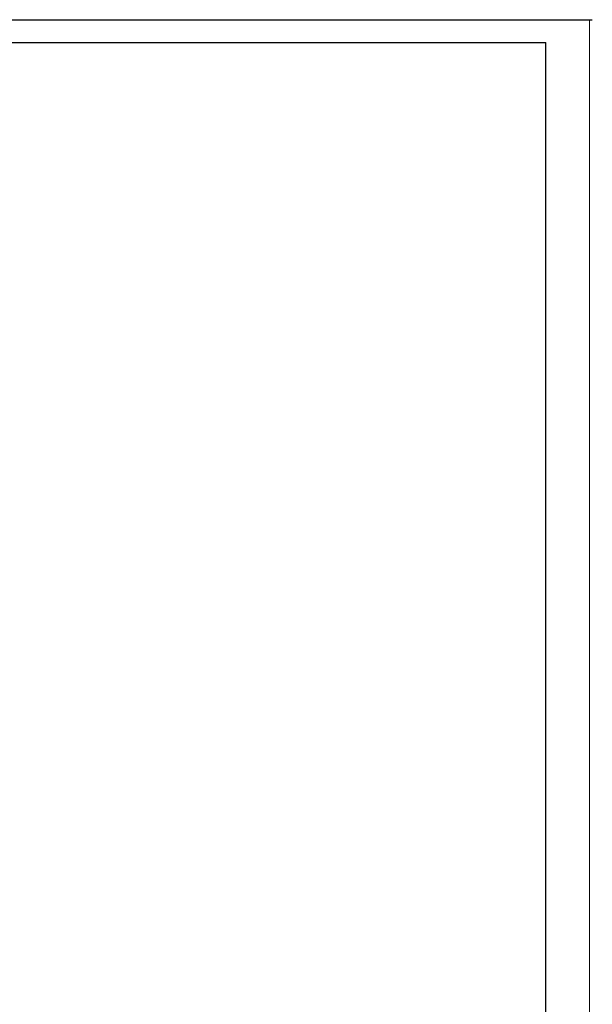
# Model space of a CAD drawing. Header units: millimetres. Extents: x 18084 to 52399, y 38174 to 56392.
# Tile 189 of 256: x 25736 to 26600, y 50097 to 51582. Entities that reach past the tile are written whole.
import ezdxf

# ---------------------------------------------------------------- set-up
doc = ezdxf.new("R2010")
doc.units = ezdxf.units.MM
doc.header["$LTSCALE"] = 100
doc.layers.add('5', color=7, linetype='Continuous')
doc.layers.add('_M_TABELKA RZUT CAŁOŚCI', color=7, linetype='Continuous', lineweight=20)

msp = doc.modelspace()

# ---------------------------------------------------------------- linework, layer by layer
at = {"linetype": 'Continuous'}
msp.add_line((26529.6, 48632.3), (26529.6, 51547.3), dxfattribs=at)
at = {"layer": '5'}
for p, q in [((22399.6, 51581.5), (26599.6, 51581.5)), ((24464.5, 51547.5), (26529.6, 51547.3))]:
    msp.add_line(p, q, dxfattribs=at)
at = {"layer": '_M_TABELKA RZUT CAŁOŚCI', "color": 1, "linetype": 'Continuous'}
msp.add_line((26595.3, 48611.5), (26595.3, 51581.5), dxfattribs=at)
msp.add_line((26595.3, 48611.5), (26595.3, 51581.5), dxfattribs=at)
msp.add_line((26595.3, 48611.5), (26595.3, 51581.5), dxfattribs=at)
msp.add_line((26595.3, 48611.5), (26595.3, 51581.5), dxfattribs=at)
msp.add_line((26595.3, 48611.5), (26595.3, 51581.5), dxfattribs=at)

doc.saveas('drawing.dxf')
